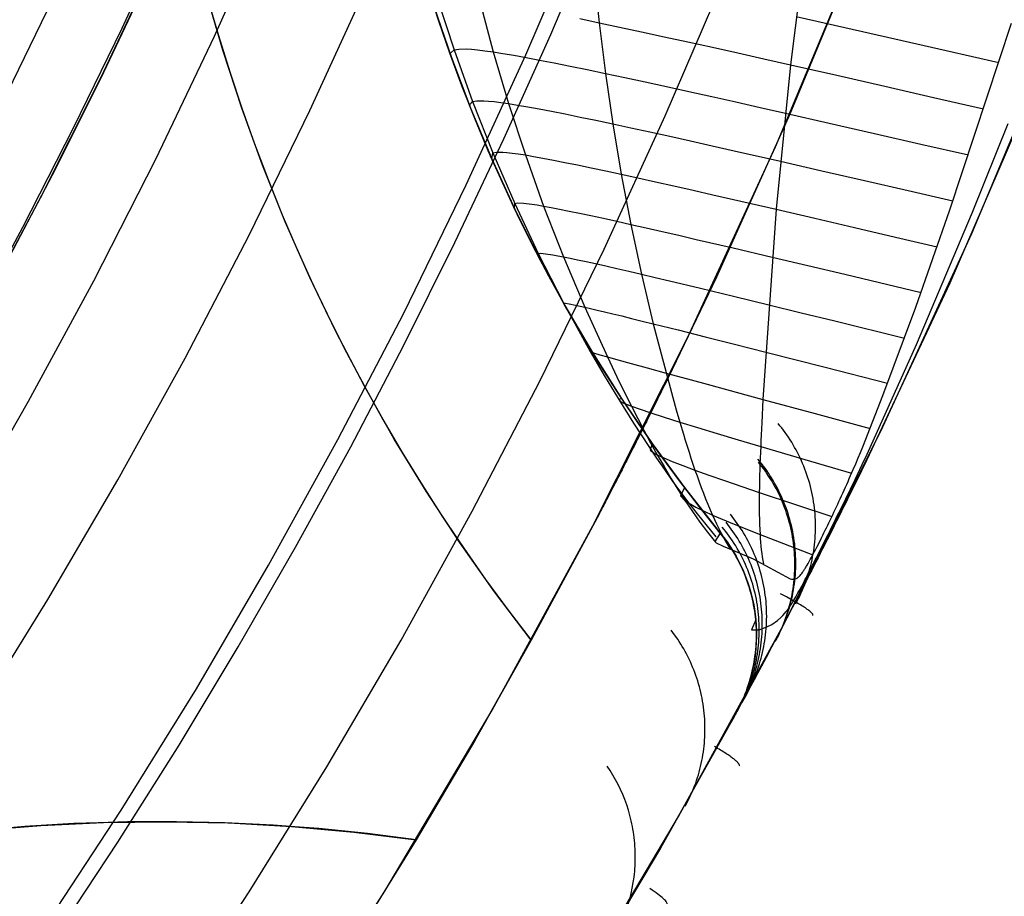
# Model space of a CAD drawing. Header units: millimetres. Extents: x -118 to 118, y -118 to 118.
# Tile 46 of 68: x 90 to 108, y -60 to -43. Entities that reach past the tile are written whole.
import ezdxf

# ---------------------------------------------------------------- set-up
doc = ezdxf.new("R2010")
doc.units = ezdxf.units.MM
doc.header["$MEASUREMENT"] = 0
doc.layers.add('Predefinito', color=5, linetype='Continuous')

msp = doc.modelspace()

# ---------------------------------------------------------------- linework, layer by layer
at = {"layer": 'Predefinito'}
for points in [[(100.026, -61.653), (102.094, -58.164), (104.041, -54.605), (105.864, -50.981), (107.56, -47.297), (109.129, -43.556), (110.567, -39.764), (111.874, -35.923), (113.047, -32.041), (114.086, -28.12), (114.988, -24.165), (115.754, -20.182), (116.381, -16.174), (116.87, -12.148), (117.22, -8.106), (117.43, -4.056), (117.5, 0)], [(94.508, -62.853), (96.621, -59.554), (98.619, -56.183), (100.499, -52.746), (102.26, -49.246), (103.899, -45.687), (105.414, -42.073), (106.803, -38.41), (108.065, -34.701), (109.199, -30.95), (110.202, -27.162), (111.074, -23.342), (111.813, -19.495), (112.42, -15.624), (112.892, -11.734), (113.23, -7.83), (113.432, -3.918), (113.5, 0)], [(90.244, -60.271), (91.703, -58.046), (93.106, -55.782), (94.453, -53.48), (95.744, -51.14), (96.97, -48.781), (98.137, -46.392), (99.245, -43.971), (100.295, -41.52), (101.281, -39.051), (102.206, -36.558), (103.069, -34.042), (103.872, -31.503)], [(82.122, -59.651), (83.346, -57.928), (84.532, -56.184), (85.679, -54.419), (86.786, -52.635), (87.854, -50.833), (88.881, -49.014), (89.868, -47.18), (90.815, -45.331), (91.72, -43.47), (92.585, -41.597), (93.408, -39.715), (94.189, -37.823), (94.93, -35.924), (95.629, -34.019), (96.287, -32.109)], [(82.122, -59.651), (83.29, -58.027), (84.423, -56.382), (85.522, -54.714), (86.586, -53.025), (87.615, -51.316), (88.609, -49.587), (89.568, -47.84), (90.491, -46.073), (91.378, -44.29), (92.23, -42.489), (93.045, -40.672), (93.825, -38.84), (94.568, -36.993), (95.274, -35.132), (95.943, -33.257)], [(99.349, -54.881), (98.665, -53.977), (98.011, -53.05), (97.388, -52.102), (96.796, -51.134), (96.238, -50.146), (95.712, -49.141), (95.22, -48.119), (94.763, -47.081), (94.34, -46.028), (93.952, -44.962), (93.6, -43.883), (93.284, -42.794), (93.004, -41.695), (92.761, -40.586), (92.555, -39.471), (92.386, -38.349), (92.254, -37.222), (92.16, -36.092), (92.104, -34.959), (92.085, -33.824)], [(99.349, -54.881), (98.665, -53.977), (98.011, -53.05), (97.388, -52.102), (96.796, -51.134), (96.238, -50.146), (95.712, -49.141), (95.22, -48.119), (94.763, -47.081), (94.34, -46.028), (93.952, -44.962), (93.6, -43.883), (93.284, -42.794), (93.004, -41.695), (92.761, -40.586), (92.555, -39.471), (92.386, -38.349), (92.254, -37.222), (92.16, -36.092), (92.104, -34.959), (92.085, -33.824)], [(96.085, -33.824), (96.086, -34.06), (96.111, -35.078), (96.17, -36.093), (96.264, -37.106), (96.391, -38.114), (96.553, -39.117), (96.748, -40.115), (96.977, -41.105), (97.239, -42.087), (97.534, -43.06), (97.862, -44.022), (98.221, -44.973), (98.613, -45.91), (99.036, -46.835), (99.49, -47.744), (99.975, -48.638), (100.489, -49.514), (101.032, -50.373), (101.605, -51.213), (102.205, -52.034), (102.832, -52.833), (102.871, -52.882)], [(102.871, -52.882), (102.233, -52.071), (101.623, -51.24), (101.042, -50.388), (100.49, -49.516), (99.968, -48.626), (99.477, -47.719), (99.018, -46.796), (98.59, -45.857), (98.195, -44.905), (97.832, -43.939), (97.503, -42.962), (97.207, -41.974), (96.945, -40.976), (96.718, -39.97), (96.525, -38.957), (96.367, -37.937), (96.243, -36.913), (96.155, -35.886), (96.102, -34.856), (96.085, -33.824)], [(102.871, -52.882), (102.476, -52.387), (102.09, -51.882), (101.714, -51.367), (101.347, -50.843), (100.991, -50.31), (100.646, -49.769), (100.311, -49.218), (99.987, -48.66), (99.675, -48.093), (99.374, -47.519), (99.086, -46.938), (98.81, -46.35), (98.546, -45.756), (98.295, -45.156), (98.057, -44.55), (97.832, -43.939), (97.62, -43.324), (97.422, -42.704)], [(100.62, -52.516), (99.349, -54.881)], [(103.181, -56.213), (103.206, -56.167), (103.23, -56.12), (103.253, -56.072), (103.276, -56.024), (103.297, -55.975), (103.318, -55.926), (103.339, -55.876), (103.358, -55.825), (103.376, -55.774), (103.394, -55.722), (103.411, -55.67), (103.427, -55.618), (103.442, -55.564), (103.456, -55.511), (103.469, -55.457), (103.481, -55.402), (103.492, -55.348), (103.502, -55.292), (103.511, -55.237), (103.519, -55.181), (103.527, -55.125), (103.533, -55.069), (103.538, -55.012), (103.541, -54.956), (103.544, -54.899), (103.546, -54.842), (103.547, -54.785), (103.546, -54.728), (103.545, -54.671), (103.542, -54.614), (103.539, -54.557), (103.534, -54.5), (103.528, -54.443), (103.521, -54.387), (103.513, -54.33), (103.504, -54.274), (103.494, -54.218), (103.483, -54.162), (103.471, -54.106), (103.457, -54.051), (103.443, -53.996), (103.428, -53.941), (103.411, -53.887), (103.394, -53.833), (103.376, -53.78), (103.357, -53.727), (103.337, -53.675), (103.316, -53.623), (103.294, -53.572), (103.271, -53.521), (103.247, -53.471), (103.223, -53.422), (103.197, -53.373), (103.171, -53.325), (103.144, -53.277), (103.117, -53.23), (103.088, -53.184), (103.059, -53.139), (103.029, -53.094), (102.999, -53.05), (102.968, -53.007), (102.936, -52.964), (102.904, -52.922), (102.871, -52.882)], [(102.871, -52.882), (102.936, -52.964), (102.998, -53.048), (103.056, -53.134), (103.112, -53.222), (103.165, -53.313), (103.214, -53.405), (103.26, -53.498), (103.303, -53.593), (103.343, -53.69), (103.379, -53.788), (103.411, -53.887), (103.441, -53.987), (103.466, -54.088), (103.489, -54.19), (103.507, -54.293), (103.522, -54.396), (103.534, -54.5), (103.542, -54.604), (103.546, -54.709), (103.546, -54.813), (103.543, -54.917), (103.537, -55.021), (103.527, -55.125), (103.513, -55.229), (103.495, -55.332), (103.474, -55.434), (103.449, -55.535), (103.421, -55.636), (103.39, -55.735), (103.355, -55.834), (103.316, -55.931), (103.275, -56.026), (103.229, -56.121), (103.181, -56.213)], [(99.349, -54.881), (98.294, -56.75), (97.203, -58.598)], [(97.203, -58.598), (98.294, -56.75), (99.349, -54.881)], [(100.238, -61.307), (101.742, -58.778), (103.181, -56.213)], [(103.181, -56.213), (101.755, -58.755), (100.267, -61.261)], [(82.181, -59.828), (83.302, -59.497), (84.434, -59.205), (85.575, -58.951), (86.725, -58.737), (87.88, -58.562), (89.041, -58.427), (90.207, -58.331), (91.374, -58.276), (92.543, -58.261), (93.712, -58.285), (94.879, -58.35), (96.043, -58.454), (97.203, -58.598)], [(97.203, -58.598), (96.322, -58.485), (95.434, -58.394), (94.539, -58.327), (93.639, -58.282), (92.734, -58.262), (91.825, -58.265), (90.913, -58.293), (89.999, -58.345), (89.085, -58.423), (88.17, -58.525), (87.256, -58.651), (86.345, -58.803), (85.437, -58.98), (84.532, -59.181), (83.633, -59.407), (82.74, -59.658)], [(97.203, -58.598), (95.79, -60.881)]]:
    msp.add_lwpolyline(points, dxfattribs=at)
at = {"layer": 'Predefinito', "extrusion": (0.385287, 0.919975, -0.07211)}
msp.add_lwpolyline([(-117.5, -135.742), (-117.499, -135.677), (-117.497, -135.613), (-117.494, -135.548), (-117.489, -135.482), (-117.482, -135.417), (-117.475, -135.352), (-117.465, -135.287), (-117.455, -135.222), (-117.442, -135.157), (-117.429, -135.092), (-117.414, -135.027), (-117.397, -134.963), (-117.379, -134.899), (-117.36, -134.835), (-117.339, -134.772), (-117.317, -134.709), (-117.293, -134.647), (-117.268, -134.585), (-117.242, -134.524), (-117.214, -134.464), (-117.185, -134.404), (-117.155, -134.345), (-117.123, -134.287), (-117.091, -134.229), (-117.057, -134.172), (-117.022, -134.117), (-116.985, -134.062), (-116.948, -134.008), (-116.91, -133.955), (-116.87, -133.903), (-116.83, -133.852), (-116.789, -133.803)], dxfattribs=at)
at = {"layer": 'Predefinito', "extrusion": (0.398903, 0.913314, -0.082062)}
msp.add_lwpolyline([(-117.5, -135.503), (-117.499, -135.446), (-117.498, -135.388), (-117.495, -135.33), (-117.491, -135.272), (-117.486, -135.213), (-117.48, -135.155), (-117.472, -135.097), (-117.464, -135.039), (-117.454, -134.981), (-117.443, -134.923), (-117.431, -134.866), (-117.418, -134.808), (-117.404, -134.751), (-117.389, -134.694), (-117.372, -134.637), (-117.355, -134.581), (-117.336, -134.525), (-117.316, -134.469), (-117.295, -134.414), (-117.273, -134.359), (-117.25, -134.305), (-117.226, -134.251), (-117.201, -134.198), (-117.175, -134.145), (-117.148, -134.093), (-117.12, -134.042), (-117.091, -133.991), (-117.061, -133.941), (-117.03, -133.892), (-116.999, -133.843), (-116.966, -133.795), (-116.933, -133.748)], dxfattribs=at)
at = {"layer": 'Predefinito', "extrusion": (0.412406, 0.906489, -0.09055)}
msp.add_lwpolyline([(-117.5, -135.252), (-117.498, -135.153), (-117.493, -135.053), (-117.485, -134.954), (-117.474, -134.855), (-117.459, -134.755), (-117.44, -134.657), (-117.419, -134.559), (-117.394, -134.461), (-117.366, -134.365), (-117.334, -134.269), (-117.3, -134.175), (-117.262, -134.082), (-117.222, -133.99), (-117.178, -133.9), (-117.132, -133.812), (-117.083, -133.726)], dxfattribs=at)
at = {"layer": 'Predefinito', "extrusion": (0.418978, 0.90272, -0.097748)}
msp.add_lwpolyline([(-117.5, -135.079), (-117.499, -134.989), (-117.495, -134.899), (-117.488, -134.809), (-117.478, -134.719), (-117.466, -134.629), (-117.451, -134.54), (-117.433, -134.45), (-117.413, -134.362), (-117.39, -134.274), (-117.364, -134.186), (-117.336, -134.1), (-117.305, -134.015), (-117.271, -133.931), (-117.236, -133.848), (-117.197, -133.766), (-117.157, -133.686)], dxfattribs=at)
at = {"layer": 'Predefinito', "extrusion": (0.425639, 0.899183, -0.101491)}
msp.add_lwpolyline([(-117.5, -134.939), (-117.499, -134.86), (-117.496, -134.779), (-117.49, -134.699), (-117.483, -134.619), (-117.473, -134.539), (-117.461, -134.46), (-117.447, -134.38), (-117.431, -134.301), (-117.413, -134.222), (-117.393, -134.144), (-117.37, -134.067), (-117.346, -133.99), (-117.319, -133.914), (-117.291, -133.839), (-117.261, -133.765), (-117.228, -133.692)], dxfattribs=at)
at = {"layer": 'Predefinito', "extrusion": (0.433162, 0.897424, -0.083675)}
msp.add_lwpolyline([(-117.5, -135.083), (-117.499, -135.015), (-117.497, -134.946), (-117.493, -134.877), (-117.487, -134.808), (-117.48, -134.739), (-117.471, -134.67), (-117.461, -134.601), (-117.449, -134.533), (-117.436, -134.465), (-117.42, -134.397), (-117.404, -134.33), (-117.386, -134.263), (-117.366, -134.197), (-117.345, -134.131), (-117.322, -134.066), (-117.298, -134.001)], dxfattribs=at)
at = {"layer": 'Predefinito', "extrusion": (0.435767, 0.885636, -0.160483)}
msp.add_lwpolyline([(-117.5, -133.71), (-117.499, -133.65), (-117.498, -133.591), (-117.495, -133.531), (-117.491, -133.472), (-117.485, -133.412), (-117.479, -133.352), (-117.471, -133.293), (-117.462, -133.234), (-117.452, -133.175), (-117.441, -133.116), (-117.428, -133.057), (-117.415, -132.999), (-117.4, -132.941), (-117.384, -132.884), (-117.367, -132.826), (-117.349, -132.77)], dxfattribs=at)
at = {"layer": 'Predefinito', "extrusion": (0.430441, 0.866607, -0.252415)}
msp.add_lwpolyline([(-117.5, -130.992), (-117.499, -130.936), (-117.498, -130.88), (-117.495, -130.823), (-117.492, -130.767), (-117.487, -130.711), (-117.481, -130.655), (-117.474, -130.599), (-117.466, -130.543), (-117.457, -130.487), (-117.447, -130.431), (-117.436, -130.376), (-117.424, -130.32), (-117.411, -130.266), (-117.396, -130.211), (-117.381, -130.157), (-117.365, -130.103)], dxfattribs=at)
at = {"layer": 'Predefinito', "extrusion": (0.418471, 0.83481, -0.357735)}
msp.add_lwpolyline([(-117.5, -126.292), (-117.5, -126.238), (-117.498, -126.185), (-117.496, -126.131), (-117.492, -126.077), (-117.488, -126.023), (-117.483, -125.97), (-117.476, -125.916), (-117.469, -125.863), (-117.461, -125.809), (-117.452, -125.756), (-117.442, -125.703), (-117.431, -125.65), (-117.419, -125.598), (-117.406, -125.546), (-117.392, -125.494), (-117.377, -125.442)], dxfattribs=at)
at = {"layer": 'Predefinito', "extrusion": (0.999981, -9.84847e-05, -0.006176)}
msp.add_lwpolyline([(-52.823, -99.363), (-53.008, -110.971)], dxfattribs=at)
at = {"layer": 'Predefinito', "extrusion": (0.007406, 0.013549, 0.999881)}
msp.add_lwpolyline([(103.909, -54.881), (103.934, -54.835), (103.959, -54.787), (103.982, -54.739), (104.005, -54.69), (104.027, -54.641), (104.048, -54.591), (104.069, -54.54), (104.089, -54.489), (104.107, -54.437), (104.125, -54.384), (104.142, -54.331), (104.158, -54.278), (104.173, -54.224), (104.187, -54.17), (104.201, -54.115), (104.213, -54.06), (104.224, -54.004), (104.234, -53.948), (104.243, -53.892), (104.251, -53.835), (104.258, -53.778), (104.264, -53.721), (104.269, -53.664), (104.272, -53.606), (104.275, -53.549), (104.276, -53.491), (104.277, -53.433), (104.276, -53.375), (104.274, -53.317), (104.271, -53.259), (104.267, -53.202), (104.262, -53.144), (104.256, -53.086), (104.248, -53.029), (104.24, -52.971), (104.23, -52.914), (104.219, -52.857), (104.207, -52.801), (104.195, -52.745), (104.181, -52.689), (104.166, -52.633), (104.15, -52.578), (104.132, -52.523), (104.114, -52.469), (104.095, -52.415), (104.075, -52.361), (104.054, -52.308), (104.032, -52.256), (104.01, -52.204), (103.986, -52.153), (103.961, -52.103), (103.936, -52.053), (103.909, -52.004), (103.882, -51.955), (103.854, -51.907), (103.826, -51.86), (103.796, -51.814), (103.766, -51.768), (103.735, -51.723), (103.704, -51.679), (103.672, -51.636), (103.639, -51.593), (103.606, -51.552), (103.572, -51.511)], dxfattribs=at)
at = {"layer": 'Predefinito', "extrusion": (0.001271, 0.002325, 0.999996)}
msp.add_lwpolyline([(103.23, -56.124), (103.255, -56.077), (103.279, -56.03), (103.303, -55.982), (103.325, -55.934), (103.347, -55.885), (103.369, -55.835), (103.389, -55.785), (103.409, -55.734), (103.427, -55.682), (103.445, -55.63), (103.462, -55.578), (103.478, -55.525), (103.493, -55.471), (103.507, -55.417), (103.52, -55.363), (103.533, -55.308), (103.544, -55.253), (103.554, -55.197), (103.563, -55.141), (103.571, -55.085), (103.578, -55.029), (103.584, -54.972), (103.589, -54.915), (103.593, -54.858), (103.596, -54.801), (103.598, -54.744), (103.598, -54.686), (103.598, -54.629), (103.596, -54.571), (103.593, -54.514), (103.589, -54.457), (103.585, -54.399), (103.579, -54.342), (103.571, -54.285), (103.563, -54.228), (103.554, -54.171), (103.544, -54.115), (103.532, -54.059), (103.52, -54.003), (103.506, -53.947), (103.492, -53.892), (103.476, -53.837), (103.459, -53.782), (103.442, -53.728), (103.423, -53.675), (103.404, -53.621), (103.383, -53.569), (103.362, -53.517), (103.339, -53.465), (103.316, -53.414), (103.292, -53.364), (103.267, -53.314), (103.241, -53.265), (103.215, -53.217), (103.187, -53.169), (103.159, -53.122), (103.131, -53.076), (103.101, -53.03), (103.071, -52.985), (103.04, -52.941), (103.008, -52.898), (102.976, -52.856), (102.944, -52.814), (102.91, -52.773)], dxfattribs=at)
at = {"layer": 'Predefinito', "extrusion": (0.010824, 0.019831, 0.999745)}
msp.add_lwpolyline([(-117.5, -2.388), (-117.5, -2.441), (-117.498, -2.494), (-117.496, -2.547), (-117.492, -2.601), (-117.488, -2.654), (-117.483, -2.708), (-117.477, -2.762), (-117.469, -2.817), (-117.461, -2.871), (-117.451, -2.925), (-117.441, -2.98), (-117.43, -3.034), (-117.417, -3.088), (-117.403, -3.143), (-117.389, -3.197), (-117.373, -3.251), (-117.356, -3.305), (-117.339, -3.359), (-117.32, -3.412), (-117.3, -3.465), (-117.279, -3.518), (-117.257, -3.571), (-117.234, -3.624), (-117.209, -3.676), (-117.184, -3.727), (-117.158, -3.778), (-117.131, -3.829), (-117.103, -3.879), (-117.074, -3.929), (-117.044, -3.978), (-117.012, -4.027), (-116.98, -4.075), (-116.948, -4.122), (-116.914, -4.169), (-116.879, -4.215), (-116.843, -4.261), (-116.807, -4.305), (-116.77, -4.349), (-116.732, -4.392), (-116.693, -4.435), (-116.654, -4.476), (-116.613, -4.517), (-116.572, -4.557), (-116.531, -4.596), (-116.488, -4.634), (-116.446, -4.671), (-116.402, -4.708), (-116.358, -4.743), (-116.314, -4.777), (-116.269, -4.811), (-116.223, -4.844), (-116.177, -4.875), (-116.131, -4.906), (-116.084, -4.935), (-116.037, -4.964), (-115.99, -4.992), (-115.942, -5.019), (-115.894, -5.044), (-115.846, -5.069), (-115.797, -5.093), (-115.749, -5.116), (-115.7, -5.137), (-115.651, -5.158), (-115.602, -5.178)], dxfattribs=at)
at = {"layer": 'Predefinito', "extrusion": (0.007101, 0.013029, 0.99989)}
msp.add_lwpolyline([(103.895, -54.903), (103.92, -54.857), (103.944, -54.81), (103.967, -54.762), (103.99, -54.714), (104.012, -54.665), (104.033, -54.615), (104.053, -54.565), (104.072, -54.514), (104.091, -54.463), (104.109, -54.411), (104.125, -54.359), (104.141, -54.306), (104.156, -54.253), (104.17, -54.199), (104.183, -54.145), (104.196, -54.091), (104.207, -54.036), (104.217, -53.98), (104.226, -53.925), (104.234, -53.869), (104.241, -53.813), (104.247, -53.756), (104.252, -53.7), (104.256, -53.643), (104.259, -53.586), (104.26, -53.529), (104.261, -53.472), (104.261, -53.415), (104.259, -53.358), (104.256, -53.301), (104.253, -53.243), (104.248, -53.186), (104.242, -53.129), (104.235, -53.073), (104.227, -53.016), (104.218, -52.96), (104.208, -52.903), (104.196, -52.847), (104.184, -52.792), (104.171, -52.736), (104.156, -52.681), (104.141, -52.627), (104.124, -52.572), (104.107, -52.518), (104.089, -52.465), (104.069, -52.412), (104.049, -52.36), (104.028, -52.308), (104.006, -52.257), (103.983, -52.206), (103.959, -52.156), (103.935, -52.106), (103.909, -52.057), (103.883, -52.009), (103.856, -51.961), (103.828, -51.914), (103.799, -51.868), (103.77, -51.823), (103.74, -51.778), (103.71, -51.734), (103.679, -51.691), (103.647, -51.648), (103.614, -51.607), (103.581, -51.566)], dxfattribs=at)
at = {"layer": 'Predefinito', "extrusion": (1, 0, -4.35615e-08)}
msp.add_lwpolyline([(-52.882, -100), (-52.882, 0)], dxfattribs=at)
at = {"layer": 'Predefinito', "extrusion": (0.001087, 0.001996, 0.999997)}
msp.add_lwpolyline([(103.29, -56.013), (103.315, -55.967), (103.339, -55.92), (103.362, -55.873), (103.384, -55.825), (103.406, -55.776), (103.427, -55.726), (103.447, -55.676), (103.467, -55.626), (103.485, -55.574), (103.503, -55.523), (103.52, -55.471), (103.536, -55.418), (103.551, -55.365), (103.565, -55.311), (103.578, -55.257), (103.59, -55.203), (103.601, -55.148), (103.611, -55.093), (103.62, -55.037), (103.628, -54.982), (103.635, -54.926), (103.641, -54.869), (103.646, -54.813), (103.65, -54.756), (103.653, -54.699), (103.655, -54.643), (103.655, -54.586), (103.655, -54.529), (103.654, -54.471), (103.651, -54.414), (103.647, -54.357), (103.643, -54.301), (103.637, -54.244), (103.63, -54.187), (103.622, -54.13), (103.613, -54.074), (103.603, -54.018), (103.591, -53.962), (103.579, -53.907), (103.566, -53.851), (103.552, -53.796), (103.536, -53.742), (103.52, -53.688), (103.503, -53.634), (103.485, -53.581), (103.465, -53.528), (103.445, -53.475), (103.424, -53.424), (103.402, -53.372), (103.38, -53.322), (103.356, -53.271), (103.331, -53.222), (103.306, -53.173), (103.28, -53.125), (103.253, -53.077), (103.225, -53.031), (103.197, -52.984), (103.168, -52.939), (103.138, -52.894), (103.108, -52.85), (103.077, -52.807), (103.045, -52.765), (103.013, -52.723), (102.98, -52.682)], dxfattribs=at)
at = {"layer": 'Predefinito', "extrusion": (0.001898, 0.003484, 0.999992)}
msp.add_lwpolyline([(103.371, -55.864), (103.396, -55.818), (103.42, -55.771), (103.443, -55.724), (103.466, -55.675), (103.487, -55.627), (103.508, -55.577), (103.529, -55.527), (103.548, -55.477), (103.566, -55.425), (103.584, -55.374), (103.601, -55.321), (103.617, -55.269), (103.632, -55.216), (103.646, -55.162), (103.659, -55.108), (103.671, -55.054), (103.682, -54.999), (103.692, -54.944), (103.701, -54.888), (103.709, -54.832), (103.717, -54.776), (103.723, -54.72), (103.728, -54.664), (103.731, -54.607), (103.734, -54.55), (103.736, -54.493), (103.737, -54.436), (103.736, -54.379), (103.735, -54.322), (103.732, -54.265), (103.729, -54.208), (103.724, -54.151), (103.718, -54.094), (103.711, -54.038), (103.703, -53.981), (103.694, -53.925), (103.684, -53.869), (103.673, -53.813), (103.66, -53.757), (103.647, -53.702), (103.633, -53.647), (103.618, -53.592), (103.601, -53.538), (103.584, -53.485), (103.566, -53.431), (103.547, -53.378), (103.527, -53.326), (103.505, -53.274), (103.484, -53.223), (103.461, -53.172), (103.437, -53.122), (103.413, -53.073), (103.387, -53.024), (103.361, -52.976), (103.334, -52.928), (103.307, -52.881), (103.278, -52.835), (103.249, -52.79), (103.219, -52.745), (103.189, -52.701), (103.158, -52.658), (103.126, -52.615), (103.094, -52.574), (103.061, -52.533)], dxfattribs=at)
at = {"layer": 'Predefinito', "extrusion": (0.371079, 0.727985, -0.576488)}
msp.add_lwpolyline([(-117.5, -110.171), (-117.498, -110.069), (-117.493, -109.966), (-117.484, -109.864), (-117.472, -109.762), (-117.456, -109.66), (-117.437, -109.559), (-117.414, -109.459), (-117.388, -109.36)], dxfattribs=at)
at = {"layer": 'Predefinito', "extrusion": (-0.007555, -0.013819, 0.999876)}
msp.add_lwpolyline([(102.217, -57.977), (102.265, -57.886), (102.31, -57.792), (102.331, -57.744), (102.352, -57.695), (102.372, -57.646), (102.391, -57.597), (102.41, -57.547), (102.427, -57.496), (102.444, -57.445), (102.46, -57.393), (102.475, -57.341), (102.489, -57.289), (102.502, -57.236), (102.514, -57.182), (102.526, -57.129), (102.536, -57.075), (102.545, -57.021), (102.554, -56.966), (102.561, -56.911), (102.568, -56.856), (102.573, -56.801), (102.577, -56.745), (102.581, -56.69), (102.583, -56.634), (102.584, -56.578), (102.584, -56.522), (102.584, -56.466), (102.582, -56.411), (102.579, -56.355), (102.575, -56.299), (102.57, -56.243), (102.564, -56.187), (102.557, -56.132), (102.549, -56.077), (102.54, -56.022), (102.53, -55.967), (102.518, -55.912), (102.506, -55.858), (102.493, -55.804), (102.479, -55.75), (102.464, -55.697), (102.448, -55.644), (102.431, -55.591), (102.413, -55.539), (102.394, -55.487), (102.375, -55.436), (102.354, -55.385), (102.333, -55.335), (102.311, -55.286), (102.288, -55.237), (102.264, -55.188), (102.239, -55.14), (102.214, -55.093), (102.188, -55.047), (102.161, -55.001), (102.133, -54.955), (102.105, -54.911), (102.076, -54.867), (102.016, -54.781), (101.955, -54.699)], dxfattribs=at)
at = {"layer": 'Predefinito', "extrusion": (-0.018573, -0.034038, 0.999248)}
msp.add_lwpolyline([(117.5, -4.642), (117.498, -4.544), (117.494, -4.445), (117.485, -4.345), (117.474, -4.245), (117.458, -4.145), (117.44, -4.044), (117.418, -3.944), (117.392, -3.844), (117.363, -3.744), (117.33, -3.645), (117.293, -3.547), (117.274, -3.499), (117.253, -3.45), (117.232, -3.402), (117.21, -3.355), (117.187, -3.307), (117.163, -3.26), (117.138, -3.214), (117.112, -3.167), (117.086, -3.122), (117.059, -3.076), (117.031, -3.031), (117.002, -2.987), (116.973, -2.943), (116.942, -2.9), (116.911, -2.858), (116.88, -2.815), (116.847, -2.774), (116.814, -2.733), (116.78, -2.693), (116.746, -2.653), (116.675, -2.576), (116.602, -2.502), (116.527, -2.43), (116.45, -2.362), (116.37, -2.296), (116.289, -2.234), (116.207, -2.175), (116.123, -2.119), (116.038, -2.066), (115.952, -2.017), (115.865, -1.971)], dxfattribs=at)
at = {"layer": 'Predefinito', "extrusion": (-0.033638, -0.061888, 0.997516)}
msp.add_lwpolyline([(117.5, -8.679), (117.499, -8.59), (117.495, -8.499), (117.488, -8.408), (117.478, -8.317), (117.466, -8.226), (117.45, -8.134), (117.432, -8.043), (117.41, -7.952), (117.386, -7.861), (117.359, -7.771), (117.329, -7.681), (117.296, -7.592), (117.26, -7.504), (117.222, -7.417), (117.18, -7.332), (117.136, -7.247), (117.089, -7.164), (117.04, -7.083), (116.988, -7.003), (116.934, -6.925), (116.877, -6.849), (116.818, -6.775), (116.757, -6.703), (116.694, -6.633), (116.629, -6.566), (116.563, -6.501), (116.494, -6.438), (116.424, -6.378), (116.353, -6.32), (116.281, -6.265), (116.207, -6.212), (116.132, -6.162)], dxfattribs=at)
at = {"layer": 'Predefinito', "extrusion": (-0.054845, -0.101582, 0.993314)}
msp.add_lwpolyline([(117.5, -14.627), (117.499, -14.551), (117.496, -14.474), (117.491, -14.397), (117.484, -14.32), (117.475, -14.242), (117.464, -14.165), (117.451, -14.088), (117.436, -14.01), (117.419, -13.933), (117.399, -13.857), (117.378, -13.78), (117.354, -13.704), (117.329, -13.629), (117.302, -13.554), (117.272, -13.48), (117.241, -13.407), (117.207, -13.335), (117.172, -13.263), (117.135, -13.193), (117.096, -13.123), (117.055, -13.055), (117.013, -12.988), (116.968, -12.923), (116.923, -12.858), (116.876, -12.795), (116.827, -12.734), (116.777, -12.674), (116.725, -12.615), (116.672, -12.558), (116.618, -12.503), (116.563, -12.45), (116.507, -12.398)], dxfattribs=at)
at = {"layer": 'Predefinito', "extrusion": (-0.300938, -0.582202, 0.755299)}
msp.add_lwpolyline([(117.5, -87.98), (117.498, -87.876), (117.493, -87.772), (117.484, -87.668), (117.471, -87.564), (117.455, -87.461), (117.435, -87.359), (117.412, -87.257), (117.385, -87.157)], dxfattribs=at)
at = {"layer": 'Predefinito', "extrusion": (-0.090596, -0.169651, 0.981331)}
msp.add_lwpolyline([(117.5, -25.036), (117.499, -24.98), (117.498, -24.924), (117.495, -24.868), (117.492, -24.812), (117.487, -24.755), (117.481, -24.699), (117.474, -24.643), (117.466, -24.586), (117.457, -24.53), (117.447, -24.474), (117.436, -24.418), (117.423, -24.362), (117.41, -24.307), (117.395, -24.251), (117.38, -24.196), (117.363, -24.142), (117.346, -24.087), (117.327, -24.033), (117.308, -23.979), (117.287, -23.926), (117.265, -23.873), (117.243, -23.821), (117.219, -23.769), (117.194, -23.717), (117.169, -23.667), (117.143, -23.616), (117.115, -23.567), (117.087, -23.518), (117.058, -23.469), (117.028, -23.421), (116.998, -23.374), (116.966, -23.328)], dxfattribs=at)
at = {"layer": 'Predefinito', "extrusion": (-0.128176, -0.242058, 0.961758)}
msp.add_lwpolyline([(117.5, -36.124), (117.499, -36.04), (117.495, -35.955), (117.489, -35.87), (117.481, -35.786), (117.47, -35.701), (117.457, -35.617), (117.441, -35.533), (117.423, -35.45), (117.403, -35.367), (117.38, -35.285), (117.355, -35.203), (117.328, -35.123), (117.298, -35.043), (117.267, -34.964), (117.233, -34.887), (117.197, -34.81)], dxfattribs=at)
at = {"layer": 'Predefinito', "extrusion": (-0.164343, -0.312155, 0.935709)}
msp.add_lwpolyline([(117.5, -46.821), (117.499, -46.752), (117.497, -46.682), (117.493, -46.613), (117.487, -46.543), (117.48, -46.474), (117.471, -46.404), (117.46, -46.335), (117.448, -46.266), (117.434, -46.198), (117.419, -46.129), (117.402, -46.061), (117.384, -45.994), (117.364, -45.927), (117.342, -45.861), (117.319, -45.795), (117.294, -45.73)], dxfattribs=at)
at = {"layer": 'Predefinito', "extrusion": (-0.224067, -0.428881, 0.875132)}
msp.add_lwpolyline([(117.5, -64.608), (117.499, -64.551), (117.498, -64.493), (117.495, -64.436), (117.491, -64.378), (117.486, -64.32), (117.48, -64.263), (117.473, -64.205), (117.464, -64.148), (117.455, -64.091), (117.445, -64.034), (117.433, -63.977), (117.42, -63.921), (117.406, -63.865), (117.392, -63.809), (117.376, -63.754), (117.359, -63.699)], dxfattribs=at)
at = {"layer": 'Predefinito', "extrusion": (1, 0, 0)}
for points in [[(-54.778, 0), (-54.778, -99.999)], [(-54.881, -99.999), (-54.881, 0)], [(-54.881, -132), (-54.881, -99.999)], [(-56.213, -99.999), (-56.213, 0)], [(-58.26, 0), (-58.26, -99.999)], [(-58.598, -99.999), (-58.598, -132)]]:
    msp.add_lwpolyline(points, dxfattribs=at)
at = {"layer": 'Predefinito', "extrusion": (0, 1, 0)}
msp.add_lwpolyline([(-97.203, 0), (-97.203, -99.999)], dxfattribs=at)
at = {"layer": 'Predefinito'}
for points in [[(98.057, -31.865, -141.397), (97.249, -34.253, -141.397), (96.383, -36.625, -141.396), (95.459, -38.979, -141.396), (94.478, -41.313, -141.395), (93.439, -43.627, -141.394), (92.342, -45.918, -141.392), (91.186, -48.186, -141.391), (89.973, -50.43, -141.39), (88.702, -52.647, -141.389), (87.372, -54.837, -141.388), (85.985, -56.995, -141.387), (84.541, -59.121, -141.386), (83.04, -61.213, -141.386)], [(92.589, -61.865, -161), (94.093, -59.57, -161), (95.538, -57.239, -161), (96.922, -54.875, -161), (98.245, -52.477, -161), (99.507, -50.049, -161), (100.708, -47.591, -161), (101.847, -45.105, -161), (102.923, -42.591, -161), (103.935, -40.056, -161), (104.884, -37.498, -161), (105.769, -34.916, -161), (106.591, -32.314, -161)], [(96.108, -32.76, -144.986), (95.261, -35.15, -144.985), (94.35, -37.531, -144.985), (93.396, -39.848, -144.985), (92.385, -42.139, -144.985), (91.317, -44.405, -144.985), (90.192, -46.643, -144.985), (88.976, -48.919, -144.986), (87.701, -51.162, -144.988), (86.376, -53.357, -144.99), (84.995, -55.518, -144.992), (83.518, -57.699, -144.996), (81.983, -59.839, -145)], [(86.073, -60.623, -143.679), (87.551, -58.491, -143.679), (88.973, -56.323, -143.679), (90.337, -54.122, -143.678), (91.645, -51.888, -143.678), (92.895, -49.623, -143.678), (94.087, -47.329, -143.678), (95.221, -45.007, -143.678), (96.296, -42.658, -143.678), (97.313, -40.284, -143.678), (98.27, -37.886, -143.678), (99.168, -35.466, -143.678), (100.006, -33.025, -143.678)], [(90.462, -60.434, -153.679), (91.641, -58.645, -153.679), (92.783, -56.834, -153.678), (93.888, -55, -153.678), (94.954, -53.146, -153.678), (95.983, -51.272, -153.678), (96.973, -49.378, -153.678), (97.925, -47.466, -153.678), (98.838, -45.536, -153.678), (99.713, -43.588, -153.678), (100.548, -41.624, -153.678), (101.345, -39.644, -153.678), (102.102, -37.649, -153.678), (102.819, -35.639, -153.678), (103.497, -33.616, -153.678)], [(91.81, -39.894, -141.252), (90.629, -42.507, -141.252), (89.368, -45.098, -141.252), (88.027, -47.664, -141.252), (86.605, -50.2, -141.252)], [(104.525, -41.442, -129.597), (104.183, -44.156, -129.386), (103.915, -46.848, -129.134), (103.668, -50.391, -128.739), (103.646, -50.83, -128.69), (103.635, -51.049, -128.659), (103.63, -51.158, -128.641), (103.625, -51.267, -128.621), (103.621, -51.376, -128.599), (103.616, -51.485, -128.574), (103.612, -51.593, -128.546), (103.608, -51.7, -128.515), (103.605, -51.807, -128.481), (103.602, -51.914, -128.444), (103.6, -52.019, -128.404), (103.598, -52.123, -128.36), (103.597, -52.226, -128.313), (103.597, -52.328, -128.263), (103.597, -52.429, -128.209), (103.598, -52.528, -128.152), (103.6, -52.626, -128.091), (103.603, -52.722, -128.028), (103.608, -52.816, -127.961), (103.613, -52.908, -127.891), (103.618, -52.981, -127.833), (103.623, -53.053, -127.772), (103.63, -53.124, -127.71), (103.637, -53.193, -127.646), (103.646, -53.261, -127.58), (103.655, -53.327, -127.513), (103.665, -53.392, -127.444), (103.676, -53.455, -127.374)], [(105.444, -41.998, -135), (104.166, -45.074, -135), (102.799, -48.11, -135), (101.9, -49.987, -134.999), (101.854, -50.08, -134.994), (101.831, -50.127, -134.991), (101.808, -50.173, -134.986), (101.785, -50.22, -134.981), (101.762, -50.266, -134.974), (101.74, -50.312, -134.967), (101.717, -50.358, -134.958), (101.694, -50.404, -134.949), (101.672, -50.449, -134.939), (101.649, -50.495, -134.928), (101.627, -50.54, -134.915), (101.604, -50.585, -134.902), (101.582, -50.63, -134.888), (101.56, -50.674, -134.874), (101.538, -50.718, -134.858), (101.516, -50.762, -134.841), (101.494, -50.806, -134.823), (101.472, -50.849, -134.805), (101.451, -50.892, -134.785), (101.429, -50.935, -134.765), (101.408, -50.977, -134.744), (101.387, -51.019, -134.722), (101.366, -51.061, -134.699), (101.345, -51.102, -134.676), (101.324, -51.143, -134.651), (101.304, -51.183, -134.626), (101.284, -51.223, -134.6), (101.264, -51.263, -134.573), (101.244, -51.302, -134.545), (101.224, -51.341, -134.517), (101.205, -51.379, -134.487), (101.186, -51.417, -134.457), (101.167, -51.454, -134.426), (101.148, -51.491, -134.394), (101.129, -51.528, -134.362), (101.111, -51.563, -134.328), (101.093, -51.599, -134.294), (101.075, -51.634, -134.26), (101.058, -51.668, -134.224), (101.041, -51.702, -134.188), (101.024, -51.735, -134.152), (101.007, -51.767, -134.115), (100.991, -51.799, -134.077), (100.975, -51.83, -134.038), (100.959, -51.861, -133.999), (100.944, -51.89, -133.96), (100.929, -51.92, -133.92), (100.914, -51.948, -133.879), (100.9, -51.976, -133.838), (100.872, -52.03, -133.754), (100.845, -52.082, -133.668), (100.82, -52.13, -133.58), (100.796, -52.176, -133.49), (100.774, -52.219, -133.398), (100.753, -52.26, -133.305), (100.734, -52.297, -133.21), (100.716, -52.332, -133.114), (100.699, -52.364, -133.017), (100.684, -52.392, -132.918), (100.671, -52.418, -132.819), (100.659, -52.441, -132.718), (100.648, -52.461, -132.617), (100.64, -52.478, -132.515), (100.632, -52.492, -132.413), (100.627, -52.502, -132.31), (100.623, -52.51, -132.207), (100.621, -52.514, -132.104), (100.62, -52.516, -132)], [(100.515, -42.423, -123.071), (100.613, -43.37, -122.965), (100.73, -44.316, -122.853), (100.869, -45.257, -122.734), (101.027, -46.195, -122.608), (101.206, -47.129, -122.476), (101.405, -48.058, -122.339), (101.623, -48.982, -122.191), (101.987, -50.358, -121.971), (102.052, -50.586, -121.93), (102.118, -50.813, -121.883), (102.186, -51.04, -121.828), (102.22, -51.153, -121.797), (102.255, -51.265, -121.765), (102.29, -51.377, -121.73), (102.326, -51.488, -121.692), (102.363, -51.599, -121.652), (102.4, -51.708, -121.61), (102.438, -51.817, -121.564), (102.477, -51.925, -121.517), (102.516, -52.031, -121.466), (102.556, -52.137, -121.413), (102.597, -52.241, -121.358), (102.64, -52.344, -121.3), (102.683, -52.446, -121.24), (102.727, -52.546, -121.178), (102.765, -52.63, -121.123), (102.804, -52.713, -121.067), (102.843, -52.794, -121.009), (102.884, -52.874, -120.95), (102.925, -52.953, -120.889), (102.968, -53.031, -120.827), (103.011, -53.107, -120.764), (103.055, -53.182, -120.699)], [(93.321, -42.93, -100), (93.517, -43.612, -100), (93.728, -44.289, -100), (93.952, -44.962, -100), (94.19, -45.63, -100), (94.442, -46.292, -100), (94.707, -46.949, -100), (94.986, -47.6, -100), (95.279, -48.246, -100), (95.586, -48.887, -100), (95.906, -49.52, -100), (96.238, -50.147, -100), (96.583, -50.766, -100), (96.941, -51.378, -100), (97.312, -51.982, -100), (97.695, -52.578, -100), (98.09, -53.166, -100), (98.498, -53.747, -99.999), (98.918, -54.318, -99.999), (99.349, -54.881, -99.999)], [(97.596, -42.907, -107.862), (97.91, -43.878, -107.812), (98.256, -44.841, -107.76), (98.633, -45.795, -107.705), (99.041, -46.738, -107.647), (99.48, -47.671, -107.587), (99.95, -48.591, -107.523), (100.449, -49.499, -107.458), (100.71, -49.948, -107.425), (100.978, -50.394, -107.387), (101.253, -50.835, -107.34), (101.537, -51.27, -107.279), (101.682, -51.485, -107.244), (101.829, -51.698, -107.205), (101.978, -51.909, -107.163), (102.13, -52.117, -107.117), (102.285, -52.322, -107.069), (102.442, -52.525, -107.018), (102.602, -52.724, -106.964), (102.791, -52.952, -106.898)], [(98.382, -42.945, -115.645), (98.639, -43.914, -115.551), (98.925, -44.878, -115.451), (99.238, -45.836, -115.346), (99.579, -46.788, -115.236), (99.948, -47.733, -115.12), (100.344, -48.671, -114.998), (100.767, -49.6, -114.874), (100.989, -50.061, -114.812), (101.217, -50.52, -114.739), (101.334, -50.748, -114.696), (101.452, -50.975, -114.647), (101.573, -51.2, -114.591), (101.697, -51.423, -114.529), (101.823, -51.643, -114.46), (101.951, -51.86, -114.384), (102.083, -52.073, -114.301), (102.219, -52.283, -114.212), (102.354, -52.482, -114.12), (102.492, -52.676, -114.022), (102.634, -52.866, -113.92), (102.78, -53.051, -113.813)], [(100.251, -43.295, -122.094), (100.613, -43.37, -122.965), (100.996, -43.452, -123.82), (101.401, -43.539, -124.659), (101.825, -43.631, -125.483), (102.267, -43.728, -126.292), (102.725, -43.829, -127.086), (103.198, -43.935, -127.866), (103.685, -44.044, -128.633), (104.183, -44.156, -129.386), (105.047, -44.351, -130.628), (105.937, -44.554, -131.836), (106.849, -44.762, -133.013), (107.781, -44.975, -134.162)], [(104.289, -43.254, -129.461), (105.195, -43.458, -130.682), (106.128, -43.671, -131.867), (107.085, -43.889, -133.021), (108.062, -44.113, -134.145)], [(102.871, -52.882, -100), (102.769, -53.038, -112.933), (102.797, -53.065, -114.734), (102.924, -53.129, -118.407), (103.152, -53.22, -122.044), (103.484, -53.36, -125.636), (104.176, -53.732, -131.626), (104.202, -53.74, -131.845), (104.23, -53.743, -132.07), (104.245, -53.743, -132.186), (104.26, -53.74, -132.305), (104.277, -53.735, -132.426), (104.295, -53.727, -132.551), (104.304, -53.721, -132.615), (104.314, -53.714, -132.68), (104.325, -53.706, -132.747), (104.336, -53.696, -132.814), (104.348, -53.684, -132.882), (104.361, -53.67, -132.951), (104.375, -53.654, -133.019), (104.389, -53.636, -133.088), (104.403, -53.616, -133.156), (104.419, -53.593, -133.224), (104.427, -53.581, -133.257), (104.436, -53.568, -133.291), (104.444, -53.555, -133.324), (104.453, -53.541, -133.357), (104.462, -53.527, -133.39), (104.471, -53.512, -133.422), (104.48, -53.496, -133.454), (104.489, -53.48, -133.485), (104.509, -53.447, -133.546), (104.528, -53.413, -133.605), (104.548, -53.377, -133.661), (104.568, -53.341, -133.715), (104.588, -53.303, -133.766), (104.609, -53.265, -133.816), (104.63, -53.225, -133.864), (104.651, -53.184, -133.91), (104.672, -53.143, -133.953), (104.694, -53.1, -133.995), (104.715, -53.058, -134.035), (104.737, -53.014, -134.074), (104.76, -52.969, -134.11), (104.782, -52.924, -134.146), (104.805, -52.878, -134.179), (104.828, -52.831, -134.212), (104.851, -52.784, -134.242), (104.874, -52.737, -134.271), (104.897, -52.689, -134.298), (104.92, -52.641, -134.323), (104.943, -52.593, -134.347), (104.967, -52.544, -134.369), (104.99, -52.494, -134.39), (105.014, -52.444, -134.41), (105.037, -52.394, -134.427), (105.06, -52.344, -134.443), (105.084, -52.293, -134.458), (105.108, -52.242, -134.472), (105.131, -52.19, -134.484), (105.155, -52.137, -134.495), (105.18, -52.083, -134.504), (105.204, -52.029, -134.512), (105.228, -51.974, -134.52), (105.253, -51.919, -134.525), (105.277, -51.864, -134.53), (105.301, -51.808, -134.534), (105.325, -51.753, -134.536), (105.349, -51.698, -134.537), (105.396, -51.589, -134.537), (105.441, -51.483, -134.533), (105.484, -51.378, -134.527), (105.528, -51.274, -134.519), (105.905, -50.318, -134.422), (106.519, -48.67, -134.31), (107.152, -46.857, -134.22), (108.298, -43.38, -134.134)], [(97.862, -44.022, -100), (97.846, -43.941, -103.907), (97.91, -43.878, -107.812), (97.997, -43.861, -109.763), (98.138, -43.859, -111.708), (98.234, -43.865, -112.675), (98.348, -43.875, -113.639), (98.482, -43.892, -114.598), (98.639, -43.914, -115.551), (98.82, -43.942, -116.497), (99.025, -43.977, -117.437), (99.253, -44.019, -118.367), (99.504, -44.066, -119.288), (99.777, -44.12, -120.198), (100.073, -44.179, -121.096), (100.391, -44.244, -121.982), (100.73, -44.316, -122.853), (101.091, -44.392, -123.709), (101.471, -44.474, -124.55), (101.869, -44.561, -125.376), (102.285, -44.653, -126.189), (102.715, -44.748, -126.988), (103.16, -44.848, -127.774), (103.617, -44.95, -128.546), (104.086, -45.056, -129.307), (104.904, -45.242, -130.572), (105.748, -45.434, -131.805), (106.613, -45.632, -133.008), (107.496, -45.835, -134.185)], [(98.221, -44.973, -100), (98.202, -44.898, -103.881), (98.256, -44.841, -107.76), (98.334, -44.826, -109.698), (98.462, -44.825, -111.63), (98.55, -44.831, -112.592), (98.655, -44.841, -113.55), (98.779, -44.857, -114.503), (98.925, -44.878, -115.451), (99.092, -44.905, -116.393), (99.282, -44.938, -117.328), (99.494, -44.977, -118.255), (99.727, -45.022, -119.173), (99.982, -45.072, -120.081), (100.257, -45.129, -120.978), (100.553, -45.19, -121.862), (100.869, -45.257, -122.734), (101.205, -45.329, -123.591), (101.559, -45.407, -124.434), (101.93, -45.488, -125.264), (102.317, -45.574, -126.08), (102.718, -45.664, -126.884), (103.133, -45.758, -127.676), (103.996, -45.954, -129.223), (104.767, -46.13, -130.514), (105.561, -46.312, -131.774), (106.376, -46.5, -133.007), (107.208, -46.693, -134.213)], [(108.512, -45.07, -136.12), (107.148, -48.225, -135.852), (105.599, -51.527, -135.515), (105.505, -51.72, -135.491), (105.458, -51.816, -135.476), (105.411, -51.912, -135.459), (105.364, -52.007, -135.44), (105.317, -52.102, -135.419), (105.27, -52.197, -135.396), (105.223, -52.291, -135.37), (105.177, -52.384, -135.341), (105.13, -52.477, -135.31), (105.085, -52.569, -135.276), (105.039, -52.66, -135.24), (104.994, -52.749, -135.201), (104.95, -52.838, -135.159), (104.906, -52.925, -135.114), (104.862, -53.011, -135.066), (104.819, -53.096, -135.015), (104.777, -53.179, -134.962), (104.735, -53.261, -134.905), (104.694, -53.342, -134.846), (104.654, -53.421, -134.784), (104.615, -53.498, -134.72), (104.576, -53.573, -134.653), (104.538, -53.647, -134.583), (104.501, -53.719, -134.511), (104.466, -53.789, -134.437), (104.43, -53.856, -134.36), (104.396, -53.923, -134.281), (104.363, -53.987, -134.2), (104.331, -54.049, -134.117), (104.3, -54.109, -134.032), (104.27, -54.166, -133.945), (104.241, -54.222, -133.857), (104.213, -54.276, -133.767), (104.186, -54.327, -133.676), (104.16, -54.377, -133.584), (104.136, -54.424, -133.49), (104.112, -54.47, -133.396), (104.089, -54.514, -133.3), (104.067, -54.556, -133.203), (104.046, -54.596, -133.106), (104.025, -54.635, -133.008), (103.986, -54.709, -132.809), (103.95, -54.777, -132.608), (103.917, -54.841, -132.405), (103.885, -54.901, -132.201), (103.827, -55.011, -131.788), (103.774, -55.11, -131.372), (103.726, -55.201, -130.954), (103.641, -55.36, -130.112), (103.567, -55.499, -129.265), (103.502, -55.62, -128.415), (103.444, -55.727, -127.562), (103.347, -55.907, -125.85), (103.27, -56.049, -124.133), (103.21, -56.16, -122.413), (103.164, -56.244, -120.69), (103.107, -56.349, -117.244), (103.087, -56.386, -113.795), (103.181, -56.213, -99.999)], [(103.534, -54.5, -99.999), (103.456, -54.688, -116.183), (103.599, -54.683, -123.118), (103.741, -54.632, -126.567), (103.832, -54.586, -128.289), (103.94, -54.51, -130.005), (104.003, -54.455, -130.859), (104.038, -54.42, -131.282), (104.076, -54.377, -131.703), (104.096, -54.352, -131.912), (104.118, -54.324, -132.119), (104.142, -54.292, -132.325), (104.167, -54.255, -132.528), (104.181, -54.234, -132.628), (104.195, -54.212, -132.727), (104.21, -54.188, -132.825), (104.226, -54.162, -132.922), (104.242, -54.134, -133.018), (104.26, -54.103, -133.113), (104.279, -54.071, -133.206), (104.299, -54.036, -133.298), (104.32, -53.998, -133.388), (104.342, -53.958, -133.477), (104.365, -53.915, -133.564), (104.39, -53.869, -133.649), (104.415, -53.821, -133.733), (104.442, -53.77, -133.814), (104.456, -53.744, -133.854), (104.47, -53.717, -133.893), (104.484, -53.69, -133.932), (104.499, -53.662, -133.97), (104.513, -53.633, -134.008), (104.529, -53.604, -134.045), (104.544, -53.574, -134.081), (104.56, -53.544, -134.117), (104.576, -53.513, -134.152), (104.592, -53.482, -134.186), (104.608, -53.45, -134.22), (104.625, -53.417, -134.253), (104.642, -53.384, -134.286), (104.659, -53.351, -134.318), (104.694, -53.282, -134.38), (104.73, -53.211, -134.44), (104.767, -53.138, -134.496), (104.804, -53.064, -134.55), (104.842, -52.988, -134.601), (104.881, -52.911, -134.649), (104.92, -52.832, -134.693), (104.94, -52.792, -134.715), (104.96, -52.752, -134.735), (105, -52.671, -134.773), (105.041, -52.588, -134.809), (105.083, -52.504, -134.841), (105.125, -52.418, -134.87), (105.168, -52.33, -134.897), (105.211, -52.242, -134.92), (105.254, -52.153, -134.941), (105.297, -52.063, -134.958), (105.341, -51.972, -134.973), (105.385, -51.881, -134.986), (105.428, -51.79, -134.996), (105.472, -51.697, -135.003), (105.517, -51.603, -135.009), (105.607, -51.412, -135.014), (106.531, -49.366, -135.015), (107.575, -46.902, -135.043), (108.239, -45.25, -135.066)], [(98.613, -45.91, -100), (98.633, -45.795, -107.705), (98.701, -45.783, -109.63), (98.817, -45.784, -111.548), (98.896, -45.79, -112.504), (98.992, -45.801, -113.456), (99.105, -45.816, -114.403), (99.238, -45.836, -115.346), (99.392, -45.863, -116.283), (99.566, -45.894, -117.214), (99.76, -45.931, -118.137), (99.975, -45.974, -119.052), (100.21, -46.021, -119.958), (100.463, -46.074, -120.853), (100.736, -46.132, -121.737), (101.027, -46.195, -122.608), (101.337, -46.263, -123.467), (101.664, -46.336, -124.312), (102.006, -46.412, -125.145), (102.364, -46.493, -125.966), (102.734, -46.577, -126.775), (103.117, -46.665, -127.573), (103.915, -46.848, -129.134), (104.634, -47.015, -130.454), (105.376, -47.188, -131.745), (106.137, -47.365, -133.009), (106.914, -47.548, -134.249)], [(99.036, -46.835, -100), (99.041, -46.738, -107.647), (99.1, -46.73, -109.558), (99.201, -46.734, -111.462), (99.357, -46.752, -113.357), (99.459, -46.768, -114.298), (99.579, -46.788, -115.236), (99.718, -46.814, -116.168), (99.876, -46.844, -117.094), (100.053, -46.88, -118.013), (100.248, -46.92, -118.925), (100.461, -46.965, -119.828), (100.692, -47.015, -120.721), (100.941, -47.07, -121.604), (101.206, -47.129, -122.476), (101.489, -47.192, -123.336), (101.787, -47.26, -124.184), (102.099, -47.332, -125.02), (102.425, -47.408, -125.846), (103.113, -47.568, -127.464), (103.841, -47.739, -129.041), (104.506, -47.896, -130.393), (105.192, -48.059, -131.717), (106.616, -48.399, -134.293)], [(99.49, -47.744, -100), (99.48, -47.671, -107.587), (99.528, -47.668, -109.482), (99.615, -47.676, -111.373), (99.752, -47.697, -113.253), (99.842, -47.713, -114.189), (99.948, -47.733, -115.12), (100.072, -47.758, -116.047), (100.213, -47.788, -116.969), (100.371, -47.822, -117.884), (100.545, -47.861, -118.792), (100.736, -47.904, -119.692), (100.943, -47.951, -120.584), (101.166, -48.002, -121.466), (101.405, -48.058, -122.339), (101.659, -48.118, -123.2), (101.927, -48.181, -124.05), (102.501, -48.319, -125.72), (103.12, -48.468, -127.351), (103.776, -48.627, -128.945), (104.382, -48.775, -130.331), (105.008, -48.928, -131.691), (106.308, -49.247, -134.345)], [(99.975, -48.638, -100), (99.95, -48.591, -107.523), (99.986, -48.595, -109.402), (100.058, -48.608, -111.277), (100.174, -48.632, -113.144), (100.344, -48.671, -114.998), (100.452, -48.696, -115.919), (100.575, -48.725, -116.835), (100.713, -48.758, -117.746), (100.866, -48.795, -118.65), (101.034, -48.836, -119.548), (101.217, -48.881, -120.438), (101.413, -48.93, -121.319), (101.623, -48.982, -122.191), (102.084, -49.097, -123.907), (102.591, -49.225, -125.586), (103.138, -49.364, -127.229), (103.718, -49.511, -128.839), (104.824, -49.793, -131.663), (105.992, -50.091, -134.403)], [(100.489, -49.514, -100), (100.449, -49.499, -107.458), (100.53, -49.53, -111.181), (100.625, -49.559, -113.033), (100.767, -49.6, -114.874), (100.963, -49.655, -116.701), (101.212, -49.723, -118.508), (101.512, -49.805, -120.292), (101.861, -49.901, -122.045), (102.258, -50.008, -123.766), (102.695, -50.127, -125.454), (103.167, -50.255, -127.111), (103.668, -50.391, -128.739), (104.639, -50.654, -131.65), (105.666, -50.932, -134.484)], [(101.032, -50.373, -100), (100.978, -50.394, -107.387), (101.031, -50.44, -111.076), (101.104, -50.475, -112.912), (101.217, -50.52, -114.739), (101.376, -50.576, -116.554), (101.58, -50.644, -118.352), (101.828, -50.723, -120.13), (102.118, -50.813, -121.883), (102.448, -50.914, -123.607), (102.813, -51.024, -125.304), (103.207, -51.143, -126.975), (103.625, -51.267, -128.621), (104.448, -51.511, -131.612), (105.319, -51.767, -134.536)], [(101.605, -51.213, -100), (101.562, -51.334, -110.914), (101.613, -51.374, -112.725), (101.697, -51.423, -114.529), (101.818, -51.481, -116.323), (101.977, -51.548, -118.103), (102.171, -51.623, -119.866), (102.4, -51.708, -121.61), (102.661, -51.802, -123.33), (102.951, -51.903, -125.027), (103.598, -52.123, -128.36), (104.953, -52.573, -134.356)], [(102.205, -52.034, -100), (102.132, -52.191, -110.672), (102.219, -52.283, -114.212), (102.418, -52.401, -117.721), (102.727, -52.546, -121.178), (103.133, -52.717, -124.567), (103.613, -52.908, -127.891), (104.598, -53.285, -133.79)], [(103.181, -56.213, -99.999), (103.207, -56.164, -99.999), (103.232, -56.115, -99.999), (103.257, -56.065, -99.999), (103.28, -56.014, -99.999), (103.302, -55.964, -99.999), (103.324, -55.913, -99.999), (103.344, -55.861, -99.999), (103.364, -55.809, -99.999), (103.382, -55.757, -99.999), (103.4, -55.704, -99.999), (103.417, -55.651, -99.999), (103.432, -55.598, -99.999), (103.447, -55.545, -99.999), (103.461, -55.491, -99.999), (103.473, -55.437, -99.999), (103.485, -55.383, -99.999), (103.496, -55.329, -99.999), (103.505, -55.274, -99.999), (103.514, -55.219, -99.999), (103.522, -55.164, -99.999), (103.528, -55.109, -99.999), (103.534, -55.054, -99.999), (103.539, -54.999, -99.999), (103.542, -54.943, -99.999), (103.545, -54.888, -99.999), (103.546, -54.832, -99.999), (103.547, -54.777, -99.999), (103.546, -54.722, -99.999), (103.545, -54.666, -99.999), (103.542, -54.611, -99.999), (103.538, -54.555, -99.999), (103.534, -54.5, -99.999), (103.528, -54.445, -99.999), (103.522, -54.39, -99.999), (103.514, -54.335, -99.999), (103.505, -54.28, -99.999), (103.495, -54.225, -99.999), (103.485, -54.171, -99.999), (103.473, -54.117, -99.999), (103.46, -54.063, -99.999), (103.447, -54.009, -99.999), (103.432, -53.956, -99.999), (103.416, -53.903, -99.999), (103.4, -53.85, -99.999), (103.382, -53.797, -99.999), (103.363, -53.745, -99.999), (103.344, -53.693, -99.999), (103.323, -53.642, -99.999), (103.302, -53.591, -99.999), (103.279, -53.54, -99.999), (103.256, -53.49, -99.999), (103.232, -53.44, -99.999), (103.206, -53.39, -99.999), (103.18, -53.341, -100), (103.153, -53.293, -100), (103.125, -53.245, -100), (103.097, -53.197, -100), (103.067, -53.15, -100), (103.036, -53.104, -100), (103.005, -53.058, -100), (102.973, -53.013, -100), (102.94, -52.969, -100), (102.906, -52.925, -100), (102.871, -52.882, -100)], [(97.203, -58.598, -99.999), (96.297, -58.482, -99.999), (95.388, -58.39, -99.999), (94.476, -58.323, -99.999), (93.563, -58.28, -99.999), (92.65, -58.261, -99.999), (91.736, -58.267, -99.999), (90.822, -58.297, -99.999), (89.91, -58.352, -99.999), (89.002, -58.431, -99.999), (88.095, -58.534, -99.999), (87.192, -58.661, -99.999), (86.293, -58.813, -99.999), (85.398, -58.988, -99.999), (84.508, -59.187, -100), (83.624, -59.41, -100), (82.746, -59.656, -100)]]:
    msp.add_polyline3d(points, dxfattribs=at)

doc.saveas('drawing.dxf')
